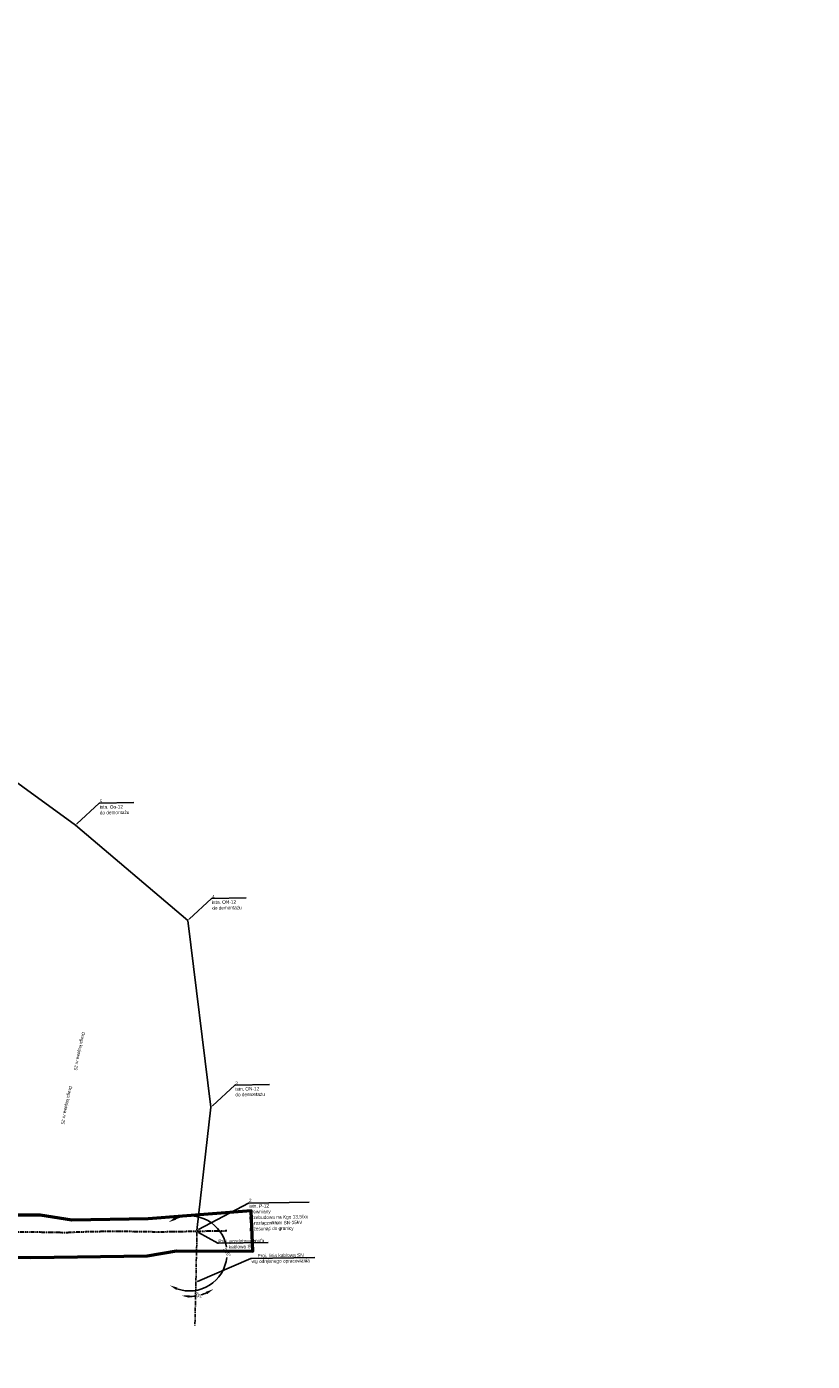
# Model space of a CAD drawing. Header units: millimetres. Extents: x 6504137 to 6515825, y 5737606 to 5784558.
# Tile 113 of 115: x 6511026 to 6511526, y 5771754 to 5772602. Entities that reach past the tile are written whole.
import ezdxf
from ezdxf import colors
from ezdxf.entities.mleader import LeaderData, LeaderLine
from ezdxf.math import Vec2, Vec3

# ---------------------------------------------------------------- set-up
doc = ezdxf.new("R2010")
doc.units = ezdxf.units.MM
doc.linetypes.add('CENTERX2', pattern=[4, 2.5, -0.5, 0.5, -0.5])
doc.linetypes.add('KRESKAKROPKA', pattern=[1, 0.5, -0.25, 0, -0.25])
for name, color, linetype, lineweight in [('-Linia kablowa SN', 1, 'KRESKAKROPKA', 30), ('_SN', 1, 'CENTERX2', 25), ('_Zakres mapy projektowej', 4, 'Continuous', 50)]:
    doc.layers.add(name, color=color, linetype=linetype, lineweight=lineweight)
doc.layers.add('@Łączenie arkuszy', color=7, linetype='Continuous', lineweight=15, true_color=0x000000)
for name, color, linetype in [('_-demontaż', 1, 'DEMONTAZ'), ('_Kąt załomu', 7, 'Continuous'), ('_Opisy', 7, 'Continuous')]:
    doc.layers.add(name, color=color, linetype=linetype)
doc.styles.get("Standard").update_dxf_attribs({"font": 'ARIALN.TTF'})
doc.linetypes.add('DEMONTAZ', pattern='A,1,["x",Standard,S=1,R=0,X=-0.1,Y=-0.35],1', length=2)
doc.dimstyles.new('Kat załomu', dxfattribs={"dimtxt": 2.2, "dimasz": 5, "dimexe": 0.18, "dimexo": 0.0625, "dimtad": 0, "dimtih": 1, "dimtoh": 1, "dimdec": 4, "dimzin": 0, "dimdsep": 46, "dimtxsty": 'Standard', "dimcen": 0.9, "dimse1": 1, "dimse2": 1, "dimadec": 0, "dimazin": 0, "dimtfac": 1, "dimtdec": 4, "dimtofl": 0, "dimtmove": 0, "dimatfit": 3, "dimfxl": 1, "dimtolj": 1, "dimtzin": 0, "dimarcsym": 0})

# ---------------------------------------------------------------- blocks, each defined once
blk = doc.blocks.new('*D26')
at = {"layer": '_Kąt załomu', "color": 0, "lineweight": -2, "transparency": 16777216}
for start, end in [(352.25392, 52.06074), (279.69816, 339.50348)]:
    blk.add_arc((6510806.43, 5775341.15), 27.96, start, end, dxfattribs=at)
at = {"layer": '_Kąt załomu', "color": 0, "transparency": 16777216}
for points in [[(6510823.17, 5775362.5), (6510824.07, 5775363.9), (6510819.42, 5775365.91)], [(6510811.2, 5775312.76), (6510811.07, 5775314.42), (6510806.15, 5775313.19)]]:
    blk.add_solid(points, dxfattribs=at)
at = {"layer": 'Defpoints', "color": 0, "transparency": 16777216}
for p in [(6512141.55, 5777886.31), (6510833.84, 5775346.66), (6510806.43, 5775341.15), (6510777.17, 5772352.1)]:
    blk.add_point(p, dxfattribs=at)
at = {"layer": '_Kąt załomu', "color": 0, "transparency": 16777216, "insert": (6510833.54, 5775334.33), "char_height": 2.2, "attachment_point": 5, "rotation": 256}
blk.add_mtext('\\A1;153°', dxfattribs=at)
blk = doc.blocks.new('*D28')
at = {"layer": '_Kąt załomu', "color": 0, "lineweight": -2, "transparency": 16777216}
for start, end in [(41.71728, 110.76531), (316.59174, 25.63338)]:
    blk.add_arc((6510990.97, 5772031.53), 22.19, start, end, dxfattribs=at)
at = {"layer": '_Kąt załomu', "color": 0, "transparency": 16777216}
for points in [[(6510983.48, 5772051.54), (6510982.72, 5772053.03), (6510978.65, 5772050)], [(6511007.63, 5772015.64), (6511006.55, 5772016.92), (6511003.27, 5772013.06)]]:
    blk.add_solid(points, dxfattribs=at)
at = {"layer": 'Defpoints', "color": 0, "transparency": 16777216}
for p in [(6510777.17, 5772352.1), (6510990.97, 5772031.53), (6511013.11, 5772032.95), (6511129.87, 5771822.91)]:
    blk.add_point(p, dxfattribs=at)
at = {"layer": '_Kąt załomu', "color": 0, "transparency": 16777216, "insert": (6511009.44, 5772043.84), "char_height": 2.2, "attachment_point": 5, "rotation": 304}
blk.add_mtext('\\A1;180°', dxfattribs=at)
blk = doc.blocks.new('*D29')
at = {"layer": '_Kąt załomu', "color": 0, "lineweight": -2, "transparency": 16777216}
for start, end in [(9.76697, 111.63257), (9.7649, 9.76697), (250.35794, 353.941)]:
    blk.add_arc((6511129.87, 5771822.91), 23.87, start, end, dxfattribs=at)
at = {"layer": '_Kąt załomu', "color": 0, "transparency": 16777216}
for points in [[(6511121.46, 5771844.36), (6511120.69, 5771845.84), (6511116.64, 5771842.78)], [(6511121.49, 5771799.68), (6511122.21, 5771801.18), (6511117.34, 5771802.59)]]:
    blk.add_solid(points, dxfattribs=at)
at = {"layer": 'Defpoints', "color": 0, "transparency": 16777216}
for p in [(6510990.97, 5772031.53), (6511129.87, 5771822.91), (6511148.19, 5771807.6), (6511096.77, 5771769.24)]:
    blk.add_point(p, dxfattribs=at)
at = {"layer": '_Kąt załomu', "color": 0, "transparency": 16777216, "insert": (6511153.74, 5771823.32), "char_height": 2.2, "attachment_point": 5, "rotation": 304}
blk.add_mtext('\\A1;245°', dxfattribs=at)
blk = doc.blocks.new('*D30')
at = {"layer": '_Kąt załomu', "color": 0, "lineweight": -2, "transparency": 16777216}
for start, end in [(269.71769, 277.57605), (285.48231, 293.45342)]:
    blk.add_arc((6511129.87, 5771822.91), 27.37, start, end, dxfattribs=at)
at = {"layer": '_Kąt załomu', "color": 0, "transparency": 16777216}
for points in [[(6511140.37, 5771798.53), (6511141.17, 5771797.07), (6511145.15, 5771800.2)], [(6511129.66, 5771794.71), (6511129.82, 5771796.37), (6511124.76, 5771796.02)]]:
    blk.add_solid(points, dxfattribs=at)
at = {"layer": 'Defpoints', "color": 0, "transparency": 16777216}
for p in [(6511129.87, 5771822.91), (6511131.85, 5771795.61), (6511118.91, 5771765.24), (6511229.29, 5771675.15)]:
    blk.add_point(p, dxfattribs=at)
at = {"layer": '_Kąt załomu', "color": 0, "transparency": 16777216, "insert": (6511135.37, 5771796.1), "char_height": 2.2, "attachment_point": 5, "rotation": 304}
blk.add_mtext('\\A1;45°', dxfattribs=at)
blk = doc.blocks.new('*D31')
at = {"layer": '_Kąt załomu', "color": 0, "lineweight": -2, "transparency": 16777216}
for start, end in [(56.70261, 110.56598), (346.07478, 39.64995)]:
    blk.add_arc((6511229.29, 5771675.15), 21.48, start, end, dxfattribs=at)
at = {"layer": '_Kąt załomu', "color": 0, "transparency": 16777216}
for points in [[(6511222.13, 5771694.52), (6511221.37, 5771696), (6511217.3, 5771692.97)], [(6511250.92, 5771669.69), (6511249.36, 5771670.27), (6511248.38, 5771665.3)]]:
    blk.add_solid(points, dxfattribs=at)
at = {"layer": 'Defpoints', "color": 0, "transparency": 16777216}
for p in [(6511129.87, 5771822.91), (6511235.38, 5771695.75), (6511229.29, 5771675.15), (6511646.88, 5771459.67)]:
    blk.add_point(p, dxfattribs=at)
at = {"layer": '_Kąt załomu', "color": 0, "transparency": 16777216, "insert": (6511243.57, 5771691.19), "char_height": 2.2, "attachment_point": 5, "rotation": 331}
blk.add_mtext('\\A1;151°', dxfattribs=at)

msp = doc.modelspace()

# ---------------------------------------------------------------- hatches: boundary and pattern name
at = {"layer": '_SN', "transparency": 33554687}
h = msp.add_hatch(color=256, dxfattribs=at)
h.dxf.hatch_style = 1
h.paths.add_polyline_path([(6511134.35338, 5771836.9545), (6511134.37279, 5771836.63693), (6511134.64264, 5771836.46837), (6511134.60849, 5771836.77718)])

# ---------------------------------------------------------------- linework, layer by layer
at = {"layer": '-Linia kablowa SN'}
msp.add_lwpolyline([(6511153.65495, 5771837.1446), (6511110.53581, 5771836.42002), (6511110.53581, 5771836.42002), (6511110.53581, 5771836.42002), (6511110.53581, 5771836.42002), (6511110.53581, 5771836.42002), (6511110.53581, 5771836.42002), (6511110.53581, 5771836.42002), (6511110.53581, 5771836.42002), (6511110.53581, 5771836.42002), (6511110.53581, 5771836.42002), (6511110.53581, 5771836.42002), (6511110.53581, 5771836.42002), (6511110.53581, 5771836.42002), (6511110.53581, 5771836.42002), (6511110.53581, 5771836.42002), (6511110.53581, 5771836.42002), (6511110.53581, 5771836.42002), (6511110.53581, 5771836.42002), (6511110.53581, 5771836.42002), (6511110.53581, 5771836.42002), (6511110.53581, 5771836.42002), (6511110.53581, 5771836.42002), (6511110.53581, 5771836.42002), (6511110.53581, 5771836.42002), (6511110.53581, 5771836.42002), (6511110.53581, 5771836.42002), (6511110.53581, 5771836.42002), (6511110.53581, 5771836.42002), (6511110.53581, 5771836.42002), (6511110.53581, 5771836.42002), (6511110.53581, 5771836.42002), (6511110.53581, 5771836.42002), (6511110.53581, 5771836.42002), (6511110.53581, 5771836.42002), (6511110.53581, 5771836.42002), (6511110.53581, 5771836.42002), (6511110.53581, 5771836.42002), (6511110.53581, 5771836.42002), (6511110.53581, 5771836.42002), (6511110.53581, 5771836.42002), (6511110.53581, 5771836.42002), (6511110.53581, 5771836.42002), (6511110.53581, 5771836.42002), (6511110.53581, 5771836.42002), (6511110.53581, 5771836.42002), (6511110.53581, 5771836.42002), (6511110.53581, 5771836.42002), (6511110.53581, 5771836.42002), (6511110.53581, 5771836.42002), (6511110.53581, 5771836.42002), (6511110.53581, 5771836.42002), (6511110.53581, 5771836.42002), (6511110.53581, 5771836.42002), (6511110.53581, 5771836.42002), (6511110.53581, 5771836.42002), (6511110.53581, 5771836.42002), (6511110.53581, 5771836.42002), (6511110.53581, 5771836.42002), (6511110.53581, 5771836.42002), (6511110.53581, 5771836.42002), (6511110.53581, 5771836.42002), (6511110.53581, 5771836.42002), (6511110.53581, 5771836.42002), (6511110.53581, 5771836.42002), (6511110.53581, 5771836.42002), (6511110.53581, 5771836.42002), (6511086.53581, 5771836.83002), (6511086.53581, 5771836.83002), (6511086.53581, 5771836.83002), (6511086.53581, 5771836.83002), (6511086.53581, 5771836.83002), (6511086.53581, 5771836.83002), (6511086.53581, 5771836.83002), (6511086.53581, 5771836.83002), (6511086.53581, 5771836.83002), (6511086.53581, 5771836.83002), (6511086.53581, 5771836.83002), (6511086.53581, 5771836.83002), (6511086.53581, 5771836.83002), (6511086.53581, 5771836.83002), (6511086.53581, 5771836.83002), (6511086.53581, 5771836.83002), (6511086.53581, 5771836.83002), (6511086.53581, 5771836.83002), (6511086.53581, 5771836.83002), (6511086.53581, 5771836.83002), (6511086.53581, 5771836.83002), (6511086.53581, 5771836.83002), (6511086.53581, 5771836.83002), (6511086.53581, 5771836.83002), (6511086.53581, 5771836.83002), (6511086.53581, 5771836.83002), (6511086.53581, 5771836.83002), (6511086.53581, 5771836.83002), (6511086.53581, 5771836.83002), (6511086.53581, 5771836.83002), (6511086.53581, 5771836.83002), (6511086.53581, 5771836.83002), (6511086.53581, 5771836.83002), (6511086.53581, 5771836.83002), (6511086.53581, 5771836.83002), (6511086.53581, 5771836.83002), (6511086.53581, 5771836.83002), (6511086.53581, 5771836.83002), (6511086.53581, 5771836.83002), (6511086.53581, 5771836.83002), (6511086.53581, 5771836.83002), (6511086.53581, 5771836.83002), (6511086.53581, 5771836.83002), (6511086.53581, 5771836.83002), (6511086.53581, 5771836.83002), (6511086.53581, 5771836.83002), (6511086.53581, 5771836.83002), (6511086.53581, 5771836.83002), (6511086.53581, 5771836.83002), (6511086.53581, 5771836.83002), (6511086.53581, 5771836.83002), (6511086.53581, 5771836.83002), (6511086.53581, 5771836.83002), (6511086.53581, 5771836.83002), (6511086.53581, 5771836.83002), (6511086.53581, 5771836.83002), (6511086.53581, 5771836.83002), (6511086.53581, 5771836.83002), (6511086.53581, 5771836.83002), (6511086.53581, 5771836.83002), (6511086.53581, 5771836.83002), (6511086.53581, 5771836.83002), (6511086.53581, 5771836.83002), (6511086.53581, 5771836.83002), (6511086.53581, 5771836.83002), (6511086.53581, 5771836.83002), (6511074.83581, 5771836.74002), (6511074.83581, 5771836.74002), (6511074.83581, 5771836.74002), (6511074.83581, 5771836.74002), (6511074.83581, 5771836.74002), (6511074.83581, 5771836.74002), (6511074.83581, 5771836.74002), (6511074.83581, 5771836.74002), (6511074.83581, 5771836.74002), (6511074.83581, 5771836.74002), (6511074.83581, 5771836.74002), (6511074.83581, 5771836.74002), (6511074.83581, 5771836.74002), (6511074.83581, 5771836.74002), (6511074.83581, 5771836.74002), (6511074.83581, 5771836.74002), (6511074.83581, 5771836.74002), (6511074.83581, 5771836.74002), (6511074.83581, 5771836.74002), (6511074.83581, 5771836.74002), (6511074.83581, 5771836.74002), (6511074.83581, 5771836.74002), (6511074.83581, 5771836.74002), (6511074.83581, 5771836.74002), (6511074.83581, 5771836.74002), (6511074.83581, 5771836.74002), (6511074.83581, 5771836.74002), (6511074.83581, 5771836.74002), (6511074.83581, 5771836.74002), (6511074.83581, 5771836.74002), (6511074.83581, 5771836.74002), (6511074.83581, 5771836.74002), (6511074.83581, 5771836.74002), (6511074.83581, 5771836.74002), (6511074.83581, 5771836.74002), (6511074.83581, 5771836.74002), (6511074.83581, 5771836.74002), (6511074.83581, 5771836.74002), (6511074.83581, 5771836.74002), (6511074.83581, 5771836.74002), (6511074.83581, 5771836.74002), (6511074.83581, 5771836.74002), (6511074.83581, 5771836.74002), (6511074.83581, 5771836.74002), (6511074.83581, 5771836.74002), (6511074.83581, 5771836.74002), (6511074.83581, 5771836.74002), (6511074.83581, 5771836.74002), (6511074.83581, 5771836.74002), (6511074.83581, 5771836.74002), (6511074.83581, 5771836.74002), (6511074.83581, 5771836.74002), (6511074.83581, 5771836.74002), (6511074.83581, 5771836.74002), (6511074.83581, 5771836.74002), (6511074.83581, 5771836.74002), (6511074.83581, 5771836.74002), (6511074.83581, 5771836.74002), (6511074.83581, 5771836.74002), (6511074.83581, 5771836.74002), (6511074.83581, 5771836.74002), (6511074.83581, 5771836.74002), (6511074.83581, 5771836.74002), (6511074.83581, 5771836.74002), (6511074.83581, 5771836.74002), (6511074.83581, 5771836.74002), (6511064.83581, 5771836.54002), (6511064.83581, 5771836.54002), (6511064.83581, 5771836.54002), (6511064.83581, 5771836.54002), (6511064.83581, 5771836.54002), (6511064.83581, 5771836.54002), (6511064.83581, 5771836.54002), (6511064.83581, 5771836.54002), (6511064.83581, 5771836.54002), (6511064.83581, 5771836.54002), (6511064.83581, 5771836.54002), (6511064.83581, 5771836.54002), (6511064.83581, 5771836.54002), (6511064.83581, 5771836.54002), (6511064.83581, 5771836.54002), (6511064.83581, 5771836.54002), (6511064.83581, 5771836.54002), (6511064.83581, 5771836.54002), (6511064.83581, 5771836.54002), (6511064.83581, 5771836.54002), (6511064.83581, 5771836.54002), (6511064.83581, 5771836.54002), (6511064.83581, 5771836.54002), (6511064.83581, 5771836.54002), (6511064.83581, 5771836.54002), (6511064.83581, 5771836.54002), (6511064.83581, 5771836.54002), (6511064.83581, 5771836.54002), (6511064.83581, 5771836.54002), (6511064.83581, 5771836.54002), (6511064.83581, 5771836.54002), (6511064.83581, 5771836.54002), (6511064.83581, 5771836.54002), (6511064.83581, 5771836.54002), (6511064.83581, 5771836.54002), (6511064.83581, 5771836.54002), (6511064.83581, 5771836.54002), (6511064.83581, 5771836.54002), (6511064.83581, 5771836.54002), (6511064.83581, 5771836.54002), (6511064.83581, 5771836.54002), (6511064.83581, 5771836.54002), (6511064.83581, 5771836.54002), (6511064.83581, 5771836.54002), (6511064.83581, 5771836.54002), (6511064.83581, 5771836.54002), (6511064.83581, 5771836.54002), (6511064.83581, 5771836.54002), (6511064.83581, 5771836.54002), (6511064.83581, 5771836.54002), (6511064.83581, 5771836.54002), (6511064.83581, 5771836.54002), (6511064.83581, 5771836.54002), (6511064.83581, 5771836.54002), (6511064.83581, 5771836.54002), (6511064.83581, 5771836.54002), (6511064.83581, 5771836.54002), (6511064.83581, 5771836.54002), (6511064.83581, 5771836.54002), (6511064.83581, 5771836.54002), (6511064.83581, 5771836.54002), (6511064.83581, 5771836.54002), (6511064.83581, 5771836.54002), (6511064.83581, 5771836.54002), (6511064.83581, 5771836.54002), (6511064.83581, 5771836.54002), (6511058.24581, 5771836.34002), (6511058.24581, 5771836.34002), (6511058.24581, 5771836.34002), (6511058.24581, 5771836.34002), (6511058.24581, 5771836.34002), (6511058.24581, 5771836.34002), (6511058.24581, 5771836.34002), (6511058.24581, 5771836.34002), (6511058.24581, 5771836.34002), (6511058.24581, 5771836.34002), (6511058.24581, 5771836.34002), (6511058.24581, 5771836.34002), (6511058.24581, 5771836.34002), (6511058.24581, 5771836.34002), (6511058.24581, 5771836.34002), (6511058.24581, 5771836.34002), (6511058.24581, 5771836.34002), (6511058.24581, 5771836.34002), (6511058.24581, 5771836.34002), (6511058.24581, 5771836.34002), (6511058.24581, 5771836.34002), (6511058.24581, 5771836.34002), (6511058.24581, 5771836.34002), (6511058.24581, 5771836.34002), (6511058.24581, 5771836.34002), (6511058.24581, 5771836.34002), (6511058.24581, 5771836.34002), (6511058.24581, 5771836.34002), (6511058.24581, 5771836.34002), (6511058.24581, 5771836.34002), (6511058.24581, 5771836.34002), (6511058.24581, 5771836.34002), (6511058.24581, 5771836.34002), (6511058.24581, 5771836.34002), (6511058.24581, 5771836.34002), (6511058.24581, 5771836.34002), (6511058.24581, 5771836.34002), (6511058.24581, 5771836.34002), (6511058.24581, 5771836.34002), (6511058.24581, 5771836.34002), (6511058.24581, 5771836.34002), (6511058.24581, 5771836.34002), (6511058.24581, 5771836.34002), (6511058.24581, 5771836.34002), (6511058.24581, 5771836.34002), (6511058.24581, 5771836.34002), (6511058.24581, 5771836.34002), (6511058.24581, 5771836.34002), (6511058.24581, 5771836.34002), (6511058.24581, 5771836.34002), (6511058.24581, 5771836.34002), (6511058.24581, 5771836.34002), (6511058.24581, 5771836.34002), (6511058.24581, 5771836.34002), (6511058.24581, 5771836.34002), (6511058.24581, 5771836.34002), (6511058.24581, 5771836.34002), (6511058.24581, 5771836.34002), (6511058.24581, 5771836.34002), (6511058.24581, 5771836.34002), (6511058.24581, 5771836.34002), (6511058.24581, 5771836.34002), (6511058.24581, 5771836.34002), (6511058.24581, 5771836.34002), (6511058.24581, 5771836.34002), (6511058.24581, 5771836.34002), (6511050.54581, 5771835.96002), (6511050.54581, 5771835.96002), (6511050.54581, 5771835.96002), (6511050.54581, 5771835.96002), (6511050.54581, 5771835.96002), (6511050.54581, 5771835.96002), (6511050.54581, 5771835.96002), (6511050.54581, 5771835.96002), (6511050.54581, 5771835.96002), (6511050.54581, 5771835.96002), (6511050.54581, 5771835.96002), (6511050.54581, 5771835.96002), (6511050.54581, 5771835.96002), (6511050.54581, 5771835.96002), (6511050.54581, 5771835.96002), (6511050.54581, 5771835.96002), (6511050.54581, 5771835.96002), (6511050.54581, 5771835.96002), (6511050.54581, 5771835.96002), (6511050.54581, 5771835.96002), (6511050.54581, 5771835.96002), (6511050.54581, 5771835.96002), (6511050.54581, 5771835.96002), (6511050.54581, 5771835.96002), (6511050.54581, 5771835.96002), (6511050.54581, 5771835.96002), (6511050.54581, 5771835.96002), (6511050.54581, 5771835.96002), (6511050.54581, 5771835.96002), (6511050.54581, 5771835.96002), (6511050.54581, 5771835.96002), (6511050.54581, 5771835.96002), (6511050.54581, 5771835.96002), (6511050.54581, 5771835.96002), (6511050.54581, 5771835.96002), (6511050.54581, 5771835.96002), (6511050.54581, 5771835.96002), (6511050.54581, 5771835.96002), (6511050.54581, 5771835.96002), (6511050.54581, 5771835.96002), (6511050.54581, 5771835.96002), (6511050.54581, 5771835.96002), (6511050.54581, 5771835.96002), (6511050.54581, 5771835.96002), (6511050.54581, 5771835.96002), (6511050.54581, 5771835.96002), (6511050.54581, 5771835.96002), (6511050.54581, 5771835.96002), (6511050.54581, 5771835.96002), (6511050.54581, 5771835.96002), (6511050.54581, 5771835.96002), (6511050.54581, 5771835.96002), (6511050.54581, 5771835.96002), (6511050.54581, 5771835.96002), (6511050.54581, 5771835.96002), (6511050.54581, 5771835.96002), (6511050.54581, 5771835.96002), (6511050.54581, 5771835.96002), (6511050.54581, 5771835.96002), (6511050.54581, 5771835.96002), (6511050.54581, 5771835.96002), (6511050.54581, 5771835.96002), (6511050.54581, 5771835.96002), (6511050.54581, 5771835.96002), (6511050.54581, 5771835.96002), (6511050.54581, 5771835.96002), (6511045.70007, 5771836.1601), (6511045.70007, 5771836.1601), (6511045.70007, 5771836.1601), (6511045.70007, 5771836.1601), (6511045.70007, 5771836.1601), (6511045.70007, 5771836.1601), (6511045.70007, 5771836.1601), (6511045.70007, 5771836.1601), (6511045.70007, 5771836.1601), (6511045.70007, 5771836.1601), (6511045.70007, 5771836.1601), (6511045.70007, 5771836.1601), (6511045.70007, 5771836.1601), (6511045.70007, 5771836.1601), (6511045.70007, 5771836.1601), (6511045.70007, 5771836.1601), (6511045.70007, 5771836.1601), (6511045.70007, 5771836.1601), (6511045.70007, 5771836.1601), (6511045.70007, 5771836.1601), (6511045.70007, 5771836.1601), (6511045.70007, 5771836.1601), (6511045.70007, 5771836.1601), (6511045.70007, 5771836.1601), (6511045.70007, 5771836.1601), (6511045.70007, 5771836.1601), (6511045.70007, 5771836.1601), (6511045.70007, 5771836.1601), (6511045.70007, 5771836.1601), (6511045.70007, 5771836.1601), (6511045.70007, 5771836.1601), (6511045.70007, 5771836.1601), (6511045.70007, 5771836.1601), (6511045.70007, 5771836.1601), (6511045.70007, 5771836.1601), (6511045.70007, 5771836.1601), (6511045.70007, 5771836.1601), (6511045.70007, 5771836.1601), (6511045.70007, 5771836.1601), (6511045.70007, 5771836.1601), (6511045.70007, 5771836.1601), (6511045.70007, 5771836.1601), (6511045.70007, 5771836.1601), (6511045.70007, 5771836.1601), (6511045.70007, 5771836.1601), (6511045.70007, 5771836.1601), (6511045.70007, 5771836.1601), (6511045.70007, 5771836.1601), (6511045.70007, 5771836.1601), (6511045.70007, 5771836.1601), (6511045.70007, 5771836.1601), (6511045.70007, 5771836.1601), (6511045.70007, 5771836.1601), (6511045.70007, 5771836.1601), (6511045.70007, 5771836.1601), (6511045.70007, 5771836.1601), (6511045.70007, 5771836.1601), (6511045.70007, 5771836.1601), (6511045.70007, 5771836.1601), (6511045.70007, 5771836.1601), (6511045.70007, 5771836.1601), (6511045.70007, 5771836.1601), (6511045.70007, 5771836.1601), (6511045.70007, 5771836.1601), (6511045.70007, 5771836.1601), (6511045.70007, 5771836.1601), (6511028.13198, 5771836.36569), (6511028.13198, 5771836.36569), (6511028.13198, 5771836.36569), (6511028.13198, 5771836.36569), (6511028.13198, 5771836.36569), (6511028.13198, 5771836.36569), (6511028.13198, 5771836.36569), (6511028.13198, 5771836.36569), (6511028.13198, 5771836.36569), (6511028.13198, 5771836.36569), (6511028.13198, 5771836.36569), (6511028.13198, 5771836.36569), (6511028.13198, 5771836.36569), (6511028.13198, 5771836.36569), (6511028.13198, 5771836.36569), (6511028.13198, 5771836.36569), (6511028.13198, 5771836.36569), (6511028.13198, 5771836.36569), (6511028.13198, 5771836.36569), (6511028.13198, 5771836.36569), (6511028.13198, 5771836.36569), (6511028.13198, 5771836.36569), (6511028.13198, 5771836.36569), (6511028.13198, 5771836.36569), (6511028.13198, 5771836.36569), (6511028.13198, 5771836.36569), (6511028.13198, 5771836.36569), (6511028.13198, 5771836.36569), (6511028.13198, 5771836.36569), (6511028.13198, 5771836.36569), (6511028.13198, 5771836.36569), (6511028.13198, 5771836.36569), (6511028.13198, 5771836.36569), (6511028.13198, 5771836.36569), (6511028.13198, 5771836.36569), (6511028.13198, 5771836.36569), (6511028.13198, 5771836.36569), (6511028.13198, 5771836.36569), (6511028.13198, 5771836.36569), (6511028.13198, 5771836.36569), (6511028.13198, 5771836.36569), (6511028.13198, 5771836.36569), (6511028.13198, 5771836.36569), (6511028.13198, 5771836.36569), (6511028.13198, 5771836.36569), (6511028.13198, 5771836.36569), (6511028.13198, 5771836.36569), (6511028.13198, 5771836.36569), (6511028.13198, 5771836.36569), (6511028.13198, 5771836.36569), (6511028.13198, 5771836.36569), (6511028.13198, 5771836.36569), (6511028.13198, 5771836.36569), (6511028.13198, 5771836.36569), (6511028.13198, 5771836.36569), (6511028.13198, 5771836.36569), (6511028.13198, 5771836.36569), (6511028.13198, 5771836.36569), (6511028.13198, 5771836.36569), (6511028.13198, 5771836.36569), (6511028.13198, 5771836.36569), (6511028.13198, 5771836.36569), (6511028.13198, 5771836.36569), (6511028.13198, 5771836.36569), (6511028.13198, 5771836.36569), (6511028.13198, 5771836.36569), (6510993.88883, 5771836.02877)], dxfattribs=at)
at = {"layer": '@Łączenie arkuszy'}
msp.add_line((6511045.69, 5771836.66), (6511045.70007, 5771836.1601), dxfattribs=at)
at = {"layer": '_-demontaż', "linetype": 'DEMONTAZ', "ltscale": 2}
for points in [[(6511057.37556, 5772095.08426), (6510956.62377, 5772168.08918), (6510956.62377, 5772168.08918), (6510956.62377, 5772168.08918), (6510956.62377, 5772168.08918), (6510956.62377, 5772168.08918)], [(6511128.81607, 5772034.56027), (6511057.37556, 5772095.08426), (6511057.37556, 5772095.08426), (6511057.37556, 5772095.08426), (6511057.37556, 5772095.08426), (6511057.37556, 5772095.08426)], [(6511143.53526, 5771915.91029), (6511128.81607, 5772034.56027), (6511128.81607, 5772034.56027), (6511128.81607, 5772034.56027), (6511128.81607, 5772034.56027), (6511128.81607, 5772034.56027)], [(6511134.63858, 5771837.4583), (6511143.53526, 5771915.91029), (6511143.53526, 5771915.91029), (6511143.53526, 5771915.91029), (6511143.53526, 5771915.91029), (6511143.53526, 5771915.91029)]]:
    msp.add_lwpolyline(points, dxfattribs=at)
at = {"layer": '_SN', "color": 30}
msp.add_line((6511134.61684, 5771836.55816), (6511133.32569, 5771776.70777), dxfattribs=at)
at = {"layer": '_Zakres mapy projektowej'}
msp.add_lwpolyline([(6510974.97788, 5771820.88723), (6511029.06569, 5771820.2314), (6511103.02933, 5771821.37513), (6511121.65087, 5771824.4666), (6511170.14264, 5771824.40629), (6511169.057, 5771849.85843), (6511103.54056, 5771844.95826), (6511055.09705, 5771844.08975), (6511034.92834, 5771847.17778), (6511009.83807, 5771847.17778)], dxfattribs=at)

# ---------------------------------------------------------------- texts
at = {"layer": '_Opisy', "char_height": 2, "attachment_point": 5, "rotation": 257.81426174, "bg_fill": 3, "box_fill_scale": 1, "bg_fill_color": 256, "bg_fill_transparency": 0}
for insert in [(6511059.68715, 5771951.41699), (6511051.49355, 5771917.09395)]:
    msp.add_mtext_dynamic_manual_height_columns('Droga krajowa nr 25', width=20.8026376, gutter_width=10, heights=[0], dxfattribs=dict(at, insert=insert))

# ---------------------------------------------------------------- dimensions: what is measured, and where the dimension line sits
at = {"layer": '_Kąt załomu'}
for base, center, p1, p2, picture, middle, turn in [((6510833.84033, 5775346.65855), (6510806.426, 5775341.151), (6512141.548, 5777886.309), (6510777.169, 5772352.101), '*D26', (6510833.5432, 5775334.32929), 256), ((6511131.84764, 5771795.61072), (6511129.87346, 5771822.91137), (6511118.91, 5771765.237), (6511229.29299, 5771675.15), '*D30', (6511135.37059, 5771796.09712), 304), ((6511235.38378, 5771695.74551), (6511229.29299, 5771675.15), (6511129.87278, 5771822.90783), (6511646.879, 5771459.671), '*D31', (6511243.57461, 5771691.19082), 331)]:
    dim = msp.add_angular_dim_3p(base=base, center=center, p1=p1, p2=p2, dimstyle='Kat załomu', dxfattribs=at)
    dim.commit()
    dim.dimension.update_dxf_attribs({"geometry": picture, "text_midpoint": middle, "text_rotation": turn})

# ---------------------------------------------------------------- leaders
at = {"layer": '_Opisy', "linetype": 'Continuous'}
ml = msp.add_multileader_mtext('Standard', dxfattribs=at)
ml.set_content('{\\fArial|b0|i0|c238|p34;5      \\P\\C256;istn. Oo-12\\P}do demontażu', color=256)
ml.set_leader_properties()
ml.build(insert=Vec2(0, 0))
ml.multileader.update_dxf_attribs({"text_left_attachment_type": 6, "text_right_attachment_type": 6, "dogleg_length": 0.36, "arrow_head_size": 1.2, "scale": 0.8})
ctx = ml.context
ctx.base_point, ctx.scale, ctx.char_height, ctx.arrow_head_size, ctx.landing_gap_size, ctx.plane_origin, ctx.plane_x_axis, ctx.plane_y_axis = Vec3(6511072.72616, 5772109.04237), 0.8, 2.16, 1.2, 0.072, Vec3(6510952.99317, 5772212.61376), Vec3(0.999892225, 0.014681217), Vec3(-0.014681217, 0.999892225)
ctx.left_attachment, ctx.right_attachment = 6, 6
notes = []
notes.append((ctx, [(0, (1, 1, 0), (6511072.43819, 5772109.03814), (0.999892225, 0.014681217), 0.288, [(0, [(6511057.37556, 5772095.08426)], 0, [])])]))
ctx.mtext.insert, ctx.mtext.text_direction, ctx.mtext.rotation, ctx.mtext.flow_direction = Vec3(6511072.76592, 5772111.23855), Vec3(0.999892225, 0.014681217), 0.014681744, 5
ml = msp.add_multileader_mtext('Standard', dxfattribs=at)
ml.set_content('{\\fArial|b0|i0|c238|p34;4      \\P\\C256;istn. ON-12\\P}do demontażu', color=256)
ml.set_leader_properties()
ml.build(insert=Vec2(0, 0))
ml.multileader.update_dxf_attribs({"text_left_attachment_type": 6, "text_right_attachment_type": 6, "dogleg_length": 0.36, "arrow_head_size": 1.2, "scale": 0.8})
ctx = ml.context
ctx.base_point, ctx.scale, ctx.char_height, ctx.arrow_head_size, ctx.landing_gap_size, ctx.plane_origin, ctx.plane_x_axis, ctx.plane_y_axis = Vec3(6511144.16667, 5772048.51838), 0.8, 2.16, 1.2, 0.072, Vec3(6511024.43368, 5772152.08976), Vec3(0.999892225, 0.014681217), Vec3(-0.014681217, 0.999892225)
ctx.left_attachment, ctx.right_attachment = 6, 6
notes.append((ctx, [(0, (1, 1, 0), (6511143.8787, 5772048.51415), (0.999892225, 0.014681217), 0.288, [(0, [(6511128.81607, 5772034.56027)], 0, [])])]))
ctx.mtext.insert, ctx.mtext.text_direction, ctx.mtext.rotation, ctx.mtext.flow_direction = Vec3(6511144.20643, 5772050.71456), Vec3(0.999892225, 0.014681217), 0.014681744, 5
ml = msp.add_multileader_mtext('Standard', dxfattribs=at)
ml.set_content('{\\fArial|b0|i0|c238|p34;3      \\P\\C256;istn. ON-12\\P}do demontażu', color=256)
ml.set_leader_properties()
ml.build(insert=Vec2(0, 0))
ml.multileader.update_dxf_attribs({"text_left_attachment_type": 6, "text_right_attachment_type": 6, "dogleg_length": 0.36, "arrow_head_size": 1.2, "scale": 0.8})
ctx = ml.context
ctx.base_point, ctx.scale, ctx.char_height, ctx.arrow_head_size, ctx.landing_gap_size, ctx.plane_origin, ctx.plane_x_axis, ctx.plane_y_axis = Vec3(6511158.88586, 5771929.8684), 0.8, 2.16, 1.2, 0.072, Vec3(6511039.15287, 5772033.43979), Vec3(0.999892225, 0.014681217), Vec3(-0.014681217, 0.999892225)
ctx.left_attachment, ctx.right_attachment = 6, 6
notes.append((ctx, [(0, (1, 1, 0), (6511158.59789, 5771929.86417), (0.999892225, 0.014681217), 0.288, [(0, [(6511143.53526, 5771915.91029)], 0, [])])]))
ctx.mtext.insert, ctx.mtext.text_direction, ctx.mtext.rotation, ctx.mtext.flow_direction = Vec3(6511158.92549, 5771932.07342), Vec3(0.999892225, 0.014681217), 0.014681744, 5
ml = msp.add_multileader_mtext('Standard', dxfattribs=at)
ml.set_content('{\\fArial|b0|i0|c238|p34;2   \\P\\C256;istn. P-12\\Pdrewniany\\Pprzebudowa na Kgo 13,5/xx\\P} z rozłącznikiem SN-15kV\\Pprzesunąć do granicy', color=256)
ml.set_leader_properties()
ml.build(insert=Vec2(0, 0))
ml.multileader.update_dxf_attribs({"text_left_attachment_type": 6, "text_right_attachment_type": 6, "dogleg_length": 0.36, "arrow_head_size": 1.2, "scale": 0.8})
ctx = ml.context
ctx.base_point, ctx.scale, ctx.char_height, ctx.arrow_head_size, ctx.landing_gap_size, ctx.plane_origin, ctx.plane_x_axis, ctx.plane_y_axis = Vec3(6511167.5987, 5771854.82196), 0.8, 2.16, 1.2, 0.072, Vec3(6511073.00909, 5771978.05439), Vec3(0.999892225, 0.014681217), Vec3(-0.014681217, 0.999892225)
ctx.left_attachment, ctx.right_attachment = 6, 6
notes.append((ctx, [(0, (1, 1, 0), (6511167.31073, 5771854.81774), (0.999892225, 0.014681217), 0.288, [(0, [(6511134.63626, 5771837.45825)], 0, [])])]))
ctx.mtext.insert, ctx.mtext.text_direction, ctx.mtext.rotation, ctx.mtext.flow_direction = Vec3(6511167.62953, 5771857.62659), Vec3(0.999892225, 0.014681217), 0.014681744, 5
ml = msp.add_multileader_mtext('Standard', dxfattribs=at)
ml.set_content('\\pxqc;{\\fArial|b0|i0|c238|p34;Proj. przelotowa mufa \\Pkablowa SN}', color=256)
ml.set_leader_properties()
ml.build(insert=Vec2(0, 0))
ml.multileader.update_dxf_attribs({"text_left_attachment_type": 6, "text_right_attachment_type": 6, "dogleg_length": 0.45, "arrow_head_size": 1.2, "scale": 0.8})
ctx = ml.context
ctx.base_point, ctx.scale, ctx.char_height, ctx.arrow_head_size, ctx.landing_gap_size, ctx.plane_origin, ctx.plane_x_axis, ctx.plane_y_axis = Vec3(6511148.34121, 5771829.42864, 41.02), 0.8, 2.16, 1.2, 0.072, Vec3(6511229.3995, 5771869.25007, 41.02), Vec3(0.999892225, 0.014681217), Vec3(-0.014681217, 0.999892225)
ctx.left_attachment, ctx.right_attachment = 6, 6
notes.append((ctx, [(0, (1, 1, 0), (6511147.98125, 5771829.42335, 41.02), (0.999892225, 0.014681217), 0.36, [(0, [(6511134.56808, 5771836.77949, 41.02)], 0, [])])]))
ctx.mtext.insert, ctx.mtext.text_direction, ctx.mtext.rotation, ctx.mtext.alignment, ctx.mtext.flow_direction = Vec3(6511162.78942, 5771831.87469, 41.02), Vec3(0.999892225, 0.014681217), 0.014681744, 2, 5
ml = msp.add_multileader_mtext('Standard', dxfattribs=at)
ml.set_content('\\pxqc;{\\fArial|b0|i0|c238|p34;Proj. linia kablowa SN \\Pwg odrębnego opracowania}', color=256)
ml.set_leader_properties()
ml.build(insert=Vec2(0, 0))
ml.multileader.update_dxf_attribs({"text_left_attachment_type": 6, "text_right_attachment_type": 6, "dogleg_length": 0.45, "arrow_head_size": 1.2, "scale": 0.8})
ctx = ml.context
ctx.base_point, ctx.scale, ctx.char_height, ctx.arrow_head_size, ctx.landing_gap_size, ctx.plane_origin, ctx.plane_x_axis, ctx.plane_y_axis = Vec3(6511169.29133, 5771819.63644, 41.02), 0.8, 2.16, 1.2, 0.072, Vec3(6511250.34962, 5771859.45788, 41.02), Vec3(0.999892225, 0.014681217), Vec3(-0.014681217, 0.999892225)
ctx.left_attachment, ctx.right_attachment = 6, 6
notes.append((ctx, [(0, (1, 1, 0), (6511168.93137, 5771819.63116, 41.02), (0.999892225, 0.014681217), 0.36, [(0, [(6511133.92635, 5771804.55084, 41.02)], 0, [])])]))
ctx.mtext.insert, ctx.mtext.text_direction, ctx.mtext.rotation, ctx.mtext.alignment, ctx.mtext.flow_direction = Vec3(6511187.78879, 5771822.74021, 41.02), Vec3(0.999892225, 0.014681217), 0.014681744, 2, 5
for ctx, leaders in notes:
    for number, flags, end, landing, length, lines in leaders:
        leader = LeaderData()
        leader.index, (leader.has_last_leader_line, leader.has_dogleg_vector, leader.attachment_direction) = number, flags
        leader.last_leader_point, leader.dogleg_vector, leader.dogleg_length = Vec3(end), Vec3(landing), length
        for number, points, colour, breaks in lines:
            line = LeaderLine()
            line.index, line.vertices, line.color, line.breaks = number, Vec3.list(points), colors.encode_raw_color(colour), breaks
            leader.lines.append(line)
        ctx.leaders.append(leader)

# ---------------------------------------------------------------- next in the draw order: dimensions: what is measured, and where the dimension line sits
at = {"layer": '_Kąt załomu'}
for base, center, p1, p2, picture, middle in [((6511013.11467, 5772032.9541), (6510990.966, 5772031.533), (6510777.169, 5772352.101), (6511129.87185, 5771822.90922), '*D28', (6511009.43518, 5772043.84041)), ((6511148.18679, 5771807.6007), (6511129.873, 5771822.909), (6510990.966, 5772031.533), (6511096.772, 5771769.243), '*D29', (6511153.7386, 5771823.3236))]:
    dim = msp.add_angular_dim_3p(base=base, center=center, p1=p1, p2=p2, dimstyle='Kat załomu', dxfattribs=at)
    dim.commit()
    dim.dimension.update_dxf_attribs({"geometry": picture, "text_midpoint": middle, "text_rotation": 304})

doc.saveas('drawing.dxf')
